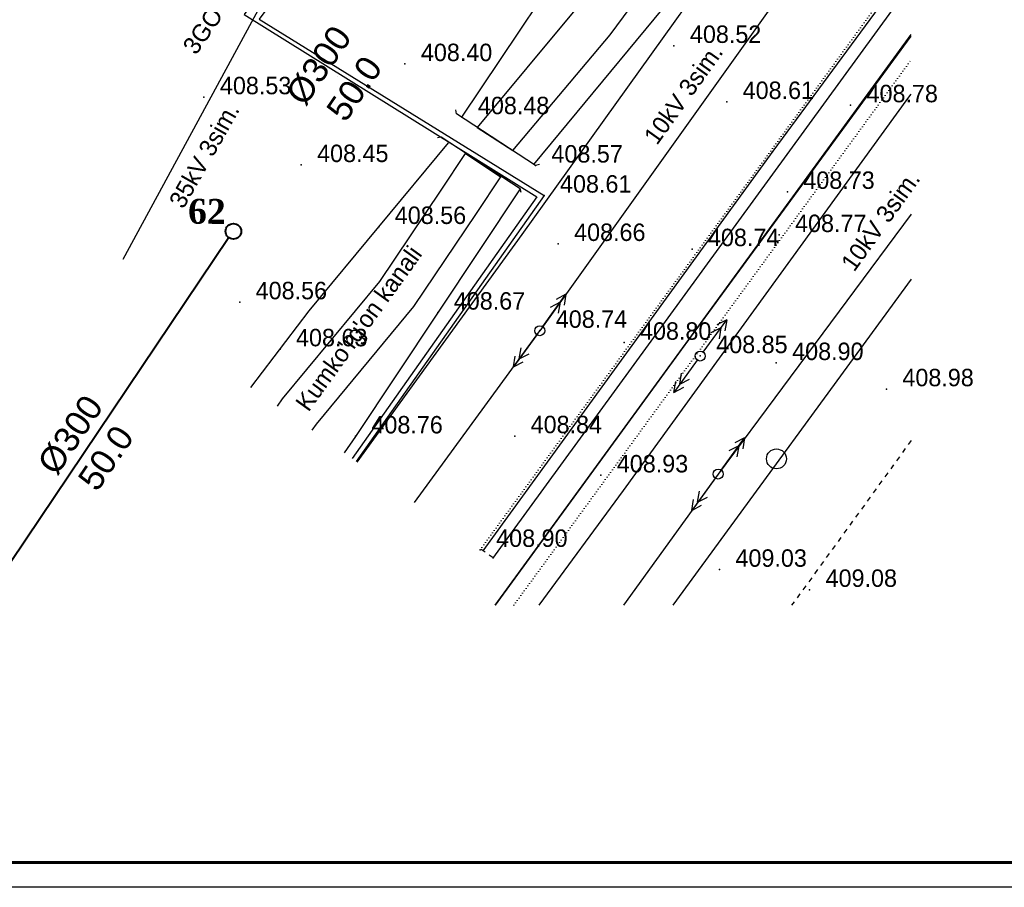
# Model space of a CAD drawing. Header units: inches. Extents: x 656 to 1264, y 0 to 424.
# Tile 2 of 15: x 850 to 1048, y 0 to 174. Entities that reach past the tile are written whole.
import ezdxf

# ---------------------------------------------------------------- set-up
doc = ezdxf.new("R2010")
doc.units = ezdxf.units.IN
doc.header["$MEASUREMENT"] = 0
doc.linetypes.add('PUNKTIR_3', pattern=[3, 1, -1, 1])
doc.linetypes.add('Контура низ откосов  Штриховая 0.1-0.5 - - - - - - -', pattern=[0.6, 0.1, -0.5])
for name, color, linetype in [('(004) Точки рельефа', 7, 'Continuous'), ('(022) Возд. Линии', 7, 'Continuous'), ('(025) Дорога', 7, 'Continuous'), ('(027) Гидрография', 7, 'Continuous'), ('(029) Мосты', 7, 'Continuous'), ('(038) Деревья', 7, 'Continuous'), ('_OTKOS_', 7, 'Continuous'), ('газопровод', 30, 'Continuous'), ('Гидрография', 5, 'Continuous'), ('кабель связи', 3, 'Continuous'), ('канализация', 22, 'Continuous'), ('Контуры', 7, 'Continuous'), ('ПГ', 7, 'Continuous')]:
    doc.layers.add(name, color=color, linetype=linetype)
doc.styles.add('BM-431', font='txt')
doc.styles.add('D-431', font='txt')
doc.styles.add('D-432', font='txt')
doc.styles.get("Standard").update_dxf_attribs({"font": 'arial.ttf'})
doc.styles.add('СГЕНЕРИР_СТИЛЬ_1', font='arialbi.ttf')
doc.styles.add('СГЕНЕРИР_СТИЛЬ_2', font='arial.ttf')
doc.linetypes.add('ИК_Воздушка ------- --------', pattern='A,9,-0.6,["Z",Standard,S=1.2,R=70,X=0.6,Y=-0.65],-1', length=10.6)
doc.linetypes.add('ИК_КАБ_СВЯЗИ', pattern='A,4,["o",Standard,S=0.5,R=0,X=0,Y=-0.125],4,-2', length=10)
doc.linetypes.add('ОТКОСЫ_НЕУКР', pattern='A,0.5,["|",Standard,S=1.2,R=0,X=0,Y=-1.2],1,["|",Standard,S=0.5,R=0,X=0,Y=-0.5],0.5', length=2)

# ---------------------------------------------------------------- blocks, each defined once
blk = doc.blocks.new('Derevo')
blk.add_circle((0, 0), 0.5)
blk = doc.blocks.new('sv')
at = {"layer": '(022) Возд. Линии'}
blk.add_circle((0, 0), 0.25, dxfattribs=at)
blk = doc.blocks.new('strela1')
at = {"layer": '(022) Возд. Линии'}
for p, q in [((-2, 0), (-1.5, 0.25)), ((0, 0), (-2, 0)), ((-2, 0), (-1.5, -0.25)), ((-1.5, 0), (-1, 0.25)), ((-1.5, 0), (-1, -0.25))]:
    blk.add_line(p, q, dxfattribs=at)
blk = doc.blocks.new('strela2')
at = {"layer": '(022) Возд. Линии'}
for p, q in [((0, 0), (2, 0)), ((1.5, 0), (1, 0.25)), ((1.5, 0), (1, -0.25)), ((2, 0), (1.5, 0.25)), ((2, 0), (1.5, -0.25))]:
    blk.add_line(p, q, dxfattribs=at)
blk = doc.blocks.new('*U16')
at = {"layer": '(022) Возд. Линии'}
for name, p, rotation in [('strela2', (0.148, 0.202), 53.79658993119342), ('strela1', (-0.148, -0.204), 53.98665504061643)]:
    blk.add_blockref(name, p, dxfattribs=dict(at, rotation=rotation))
blk = doc.blocks.new('*U17')
at = {"layer": '(022) Возд. Линии'}
for name, p, rotation in [('strela2', (0.145, 0.203), 54.48133809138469), ('strela1', (-0.148, -0.204), 53.92476149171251)]:
    blk.add_blockref(name, p, dxfattribs=dict(at, rotation=rotation))
blk = doc.blocks.new('*U26')
at = {"color": 0, "ltscale": 25}
blk.add_lwpolyline([(-59400, 42000), (0, 42000), (0, 0), (-59400, 0)], close=True, dxfattribs=at)
at = {"color": 0, "lineweight": 60, "ltscale": 25}
blk.add_lwpolyline([(-57400, 41500), (-500, 41500), (-500, 500), (-57400, 500)], close=True, dxfattribs=at)

msp = doc.modelspace()

# ---------------------------------------------------------------- linework, layer by layer
at = {"layer": '(004) Точки рельефа', "linetype": 'ByBlock', "lineweight": -2}
for p in [(981.681, 168.405, 817.035), (927.717, 164.752, 816.8), (1027.503, 159.985, 817.69), (887.407, 158.102, 817.056), (992.259, 157.153, 817.218), (1017.109, 156.493, 817.56), (939.158, 154.1, 816.968), (906.9, 144.494, 816.904), (953.906, 144.397, 817.142), (955.623, 138.363, 817.213), (1004.425, 139.11, 817.452), (922.481, 132.07, 817.111), (1002.773, 130.448, 817.533), (958.453, 128.66, 817.328), (985.297, 127.622, 817.474), (894.571, 116.957, 817.125), (934.321, 114.88, 817.348), (954.778, 111.234, 817.489), (971.667, 108.838, 817.599), (902.668, 107.52, 817.264), (986.962, 106.15, 817.704), (1002.194, 104.761, 817.796), (1024.3, 99.501, 817.962), (917.795, 90.036, 817.521), (949.732, 90.08, 817.682), (967.02, 82.211, 817.85), (942.82, 67.263, 817.797), (990.822, 63.273, 818.064), (1008.898, 59.246, 818.166)]:
    msp.add_point(p, dxfattribs=at)
at = {"layer": '(022) Возд. Линии', "color": 0, "linetype": 'Continuous'}
for points in [[(871.222, 125.564), (930.175, 234.504)], [(1029.262, 215.325), (1018.965, 201.166), (954.767, 111.226)], [(945.907, 56.115), (983.195, 107.413), (1029.262, 170.347)], [(1029.262, 134.591), (990.541, 82.46), (971.558, 56.115)], [(929.662, 76.767), (954.767, 111.226)]]:
    msp.add_lwpolyline(points, dxfattribs=at)
at = {"layer": '(022) Возд. Линии', "linetype": 'PUNKTIR_3'}
msp.add_lwpolyline([(942.977, 67.41), (946.215, 65.135)], dxfattribs=at)
at = {"layer": '(025) Дорога', "linetype": 'PUNKTIR_3'}
msp.add_lwpolyline([(1029.262, 89.181), (1005.772, 56.786), (1005.286, 56.115)], dxfattribs=at)
at = {"layer": '(029) Мосты', "linetype": 'Continuous', "lineweight": 30}
for points in [[(954.678, 144.552), (953.895, 144.389), (938.074, 154.749), (937.91, 155.532)], [(950.999, 138.933), (950.836, 139.716), (935.014, 150.076), (934.231, 149.912)]]:
    msp.add_lwpolyline(points, dxfattribs=at)
at = {"color": 7, "lineweight": 40}
msp.add_circle((893.305, 131.17), 1.561, dxfattribs=at)
at = {"layer": '_OTKOS_', "linetype": 'ОТКОСЫ_НЕУКР', "ltscale": 0.5, "flags": 128}
for points in [[(939.148, 154.092), (966.214, 194.531), (1002.48, 245.858), (1029.262, 281.873)], [(1029.262, 242.222), (987.964, 186.232), (953.479, 144.57)], [(1029.262, 180.886), (945.251, 65.51)], [(945.832, 56.115), (1029.262, 170.693)], [(896.831, 99.839), (908.484, 115.183), (936.457, 148.94)], [(950.836, 139.716), (917.785, 90.027), (915.525, 86.703)]]:
    msp.add_lwpolyline(points, dxfattribs=at)
at = {"layer": 'газопровод', "linetype": 'ИК_Воздушка ------- --------'}
for points in [[(921.542, 210.542), (895.446, 174.668), (895.446, 174.668), (954.193, 138.077), (917.147, 85.563)], [(924.177, 208.625), (898.479, 173.735), (955.613, 138.355), (917.965, 84.988)]]:
    msp.add_lwpolyline(points, dxfattribs=at)
at = {"layer": 'Гидрография', "color": 3, "linetype": 'Continuous'}
for points in [[(1029.262, 270.165), (1024.806, 264.743), (988.98, 212.34), (962.151, 175.933), (942.218, 152.035), (949.359, 147.359), (968.907, 170.585), (996.002, 207.355), (1029.262, 256.003)], [(902.144, 96.106), (903.139, 97.55), (922.666, 121.124), (934.961, 139.416), (939.891, 146.806), (946.918, 142.118), (941.981, 134.716), (929.441, 116.06), (909.884, 92.45), (909.056, 91.248)]]:
    msp.add_lwpolyline(points, dxfattribs=at)
at = {"layer": 'кабель связи', "linetype": 'ИК_КАБ_СВЯЗИ', "flags": 128}
for points in [[(918.125, 84.876), (951.219, 130.543), (1014.814, 219.3), (1029.262, 238.967)], [(943.394, 67.081), (1001.608, 147.231), (1029.262, 184.94)], [(954.674, 56.115), (971.571, 79.135), (1028.806, 158.084), (1029.262, 158.708)], [(1029.262, 121.548), (981.422, 56.115)]]:
    msp.add_lwpolyline(points, dxfattribs=at)
at = {"layer": 'канализация', "lineweight": 40, "flags": 128}
msp.add_lwpolyline([(892.394, 129.904), (842.803, 56.115)], dxfattribs=at)
at = {"layer": 'Контуры', "color": 0, "linetype": 'Контура низ откосов  Штриховая 0.1-0.5 - - - - - - -', "lineweight": 0}
for points in [[(942.81, 67.254), (1029.262, 185.982)], [(949.543, 56.115), (1029.262, 165.596)]]:
    msp.add_lwpolyline(points, dxfattribs=at)
at = {"layer": 'ПГ', "lineweight": 40}
msp.add_line((914.111, 162.218), (914.111, 162.218), dxfattribs=at)

# ---------------------------------------------------------------- block references
at = {"layer": '(022) Возд. Линии', "xscale": 4, "yscale": 4, "zscale": 4}
for name, p in [('*U17', (954.767, 111.226)), ('*U16', (986.952, 106.142)), ('sv', (954.767, 111.226)), ('sv', (986.952, 106.142)), ('*U16', (990.541, 82.46)), ('sv', (990.541, 82.46))]:
    msp.add_blockref(name, p, dxfattribs=at)
at = {"layer": '(038) Деревья', "linetype": 'Continuous', "xscale": 4, "yscale": 4, "zscale": 4}
msp.add_blockref('Derevo', (1002.235, 85.506), dxfattribs=at)
at = {"xscale": 0.01, "yscale": 0.01, "zscale": 0.01}
msp.add_blockref('*U26', (1251.843, -0.48), dxfattribs=at)

# ---------------------------------------------------------------- texts
at = {"layer": '(004) Точки рельефа', "color": 251, "linetype": 'ByBlock', "lineweight": 9, "char_height": 3.5, "attachment_point": 4, "style": 'D-431'}
for s, insert in [('408.52', (984.881, 170.705, 817.035)), ('408.40', (930.917, 167.052, 816.8)), ('408.53', (890.607, 160.402, 817.056)), ('408.61', (995.459, 159.453, 817.218)), ('408.78', (1020.309, 158.793, 817.56)), ('408.48', (942.358, 156.4, 816.968)), ('408.45', (910.1, 146.794, 816.904)), ('408.57', (957.106, 146.697, 817.142)), ('408.61', (958.823, 140.663, 817.213)), ('408.73', (1007.625, 141.41, 817.452)), ('408.56', (925.681, 134.37, 817.111)), ('408.77', (1005.973, 132.748, 817.533)), ('408.66', (961.653, 130.96, 817.328)), ('408.74', (988.497, 129.922, 817.474)), ('408.56', (897.771, 119.257, 817.125)), ('408.67', (937.521, 117.18, 817.348)), ('408.74', (957.978, 113.534, 817.489)), ('408.80', (974.867, 111.138, 817.599)), ('408.63', (905.868, 109.82, 817.264)), ('408.85', (990.162, 108.45, 817.704)), ('408.90', (1005.394, 107.061, 817.796)), ('408.98', (1027.5, 101.801, 817.962)), ('408.76', (920.995, 92.336, 817.521)), ('408.84', (952.932, 92.38, 817.682)), ('408.93', (970.22, 84.511, 817.85)), ('408.90', (946.02, 69.563, 817.797)), ('409.03', (994.022, 65.573, 818.064)), ('409.08', (1012.098, 61.546, 818.166))]:
    msp.add_mtext(s, dxfattribs=dict(at, insert=insert))
at = {"layer": '(022) Возд. Линии', "style": 'BM-431'}
for s, rotation, p in [('10kV 3sim.', 54.48267, (978.269, 148.3)), ('35kV 3sim.', 60.43414, (883.263, 135.491)), ('10kV 3sim.', 54.48267, (1017.818, 122.863))]:
    msp.add_text(s, height=3.5, rotation=rotation, dxfattribs=at).set_placement(p)
at = {"layer": '(027) Гидрография', "color": 0, "style": 'D-432'}
msp.add_text("Kumko'rg'on kanali", height=3.5, rotation=54.15591, dxfattribs=at).set_placement((908.361, 94.768))
at = {"color": 251, "lineweight": 100, "ltscale": 1.5, "true_color": 0x636466, "char_height": 5, "attachment_point": 1}
for s, width, gutter_width, insert, rotation, style in [('{\\C7;%%C300}', 25.46296, 29.79, (903.51, 158.858), 55.74467, 'СГЕНЕРИР_СТИЛЬ_2'), ('{\\C7;50.0}', 25.46296, 29.79, (911.645, 155.636), 55.74467, 'СГЕНЕРИР_СТИЛЬ_2'), ('{\\fTimes New Roman|b1|i0|c0|p22;\\C1;62}', 21.369, 25, (884.236, 137.711, -828.198), 359.56148, 'СГЕНЕРИР_СТИЛЬ_1'), ('{\\C7;%%C300}', 25.46296, 29.79, (853.687, 84.723), 55.74467, 'СГЕНЕРИР_СТИЛЬ_2'), ('{\\C7;50.0}', 25.46296, 29.79, (861.821, 81.501), 55.74467, 'СГЕНЕРИР_СТИЛЬ_2')]:
    msp.add_mtext_dynamic_manual_height_columns(s, width=width, gutter_width=gutter_width, heights=[0], dxfattribs=dict(at, insert=insert, rotation=rotation, style=style))
at = {"layer": 'газопровод', "color": 0, "style": 'BM-431'}
msp.add_text("3GO'-108  1.0", height=3.5, rotation=55.50352, dxfattribs=at).set_placement((885.81, 166.389))

doc.saveas('drawing.dxf')
